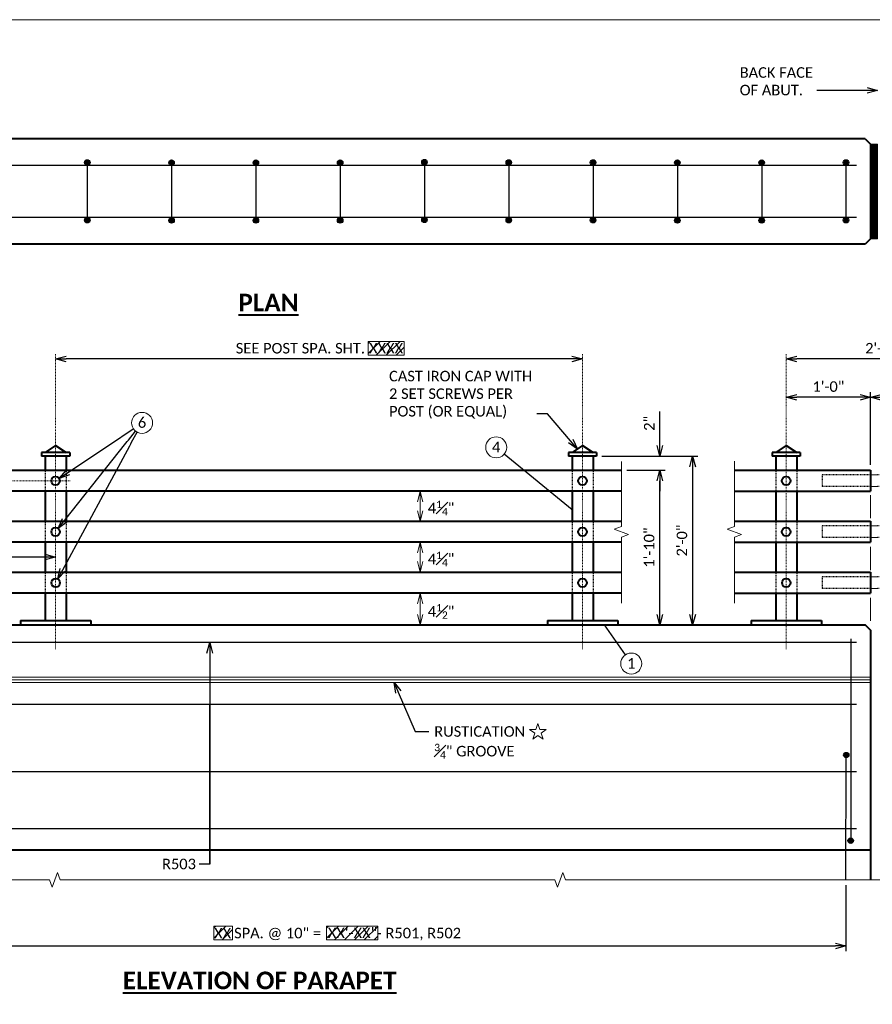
# Model space of a CAD drawing. Extents: x 5346 to 20707, y 13094 to 24070.
# Tile 12 of 14: x 5492 to 5613, y 23930 to 24070. Entities that reach past the tile are written whole.
import ezdxf
from ezdxf import colors
from ezdxf.entities.mleader import LeaderData, LeaderLine
from ezdxf.enums import TextEntityAlignment as Align
from ezdxf.math import Vec2, Vec3

# ---------------------------------------------------------------- set-up
doc = ezdxf.new("R2010")
doc.units = 0
doc.header["$MEASUREMENT"] = 0
doc.linetypes.add('Wisdot2', pattern=[0.125, 0.0625, -0.0625])
doc.linetypes.add('Wisdot4', pattern=[0.28125, 0.125, -0.0625, 0.03125, -0.0625])
for name, color, linetype, lineweight in [('B_ANNO_BREAK', 7, 'Continuous', 18), ('B_ANNO_DIM', 7, 'Continuous', 18), ('B_ANNO_SYMB', 7, 'Continuous', 18), ('B_ANNO_TEXT_TITLE', 7, 'Continuous', 40), ('B_CNTR', 1, 'Wisdot4', 18), ('B_CONC_PPT', 12, 'Continuous', 40), ('B_CONC_SDWLK', 14, 'Continuous', 40), ('B_DETAIL', 7, 'Continuous', 18), ('B_DETAIL_HIDDEN', 7, 'Wisdot2', 25), ('B_DETAIL_OBJ', 7, 'Continuous', 40), ('B_REBAR', 5, 'Continuous', 25)]:
    doc.layers.add(name, color=color, linetype=linetype, lineweight=lineweight)
doc.layers.add('B_ANNO_DESIGN_NOTES', color=1, linetype='Continuous', lineweight=18, true_color=0xff0000)
doc.layers.add('B_ANNO_NOPLOT', color=47, linetype='Continuous', lineweight=18, plot=False)
doc.styles.add('Annotative', font='calibri.ttf', dxfattribs={"height": 0.0625})
doc.styles.get("Standard").update_dxf_attribs({"font": 'calibri.ttf'})
doc.styles.add('Title', font='calibrib.ttf', dxfattribs={"height": 0.125})
doc.dimstyles.new('Annotative', dxfattribs={"dimscale": 0, "dimtxt": 0.0625, "dimasz": 0.0625, "dimexe": 0.03125, "dimexo": 0.03125, "dimgap": 0.03125, "dimtad": 1, "dimdec": 3, "dimzin": 3, "dimdsep": 46, "dimlunit": 4, "dimtxsty": 'Standard', "dimblk": 'OPEN30', "dimcen": 0.03125, "dimaunit": 1, "dimadec": 0, "dimazin": 3, "dimtfac": 0.75, "dimtdec": 3, "dimtofl": 0, "dimtmove": 0, "dimatfit": 3, "dimldrblk": 'OPEN30', "dimfxl": 1, "dimtfill": 1, "dimfrac": 1, "dimtolj": 1, "dimtzin": 0, "dimarcsym": 0})

# ---------------------------------------------------------------- blocks, each defined once
blk = doc.blocks.new('AnonymousCell69')
at = {"layer": 'B_DETAIL'}
for p, q in [((-0.4842873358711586, 8.095489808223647), (0.5157126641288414, 8.095489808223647)), ((-0.4842873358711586, 6.432038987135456), (0.5157126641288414, 6.432038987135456))]:
    blk.add_line(p, q, dxfattribs=at)
at = {"layer": 'B_DETAIL_HIDDEN'}
for p, q in [((-0.4842873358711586, 8.095489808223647), (-7.361054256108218, 8.095489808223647)), ((-7.361054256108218, 8.095489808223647), (-7.361054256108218, 6.432038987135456)), ((7.360989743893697, 8.095489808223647), (0.5157126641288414, 8.095489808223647)), ((7.360989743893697, 8.095489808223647), (7.360989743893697, 6.432038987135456)), ((-0.4842873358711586, 6.432038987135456), (-7.361054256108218, 6.432038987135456)), ((7.360989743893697, 6.432038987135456), (0.5157126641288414, 6.432038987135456))]:
    blk.add_line(p, q, dxfattribs=at)
blk = doc.blocks.new('_Open30')
at = {"color": 0, "linetype": 'ByBlock', "lineweight": -2}
for p, q in [((-1, 0.26794919), (0, 0)), ((0, 0), (-1, -0.26794919)), ((0, 0), (-1, 0))]:
    blk.add_line(p, q, dxfattribs=at)
blk = doc.blocks.new('AnonymousCell91')
at = {"layer": 'B_REBAR'}
h = blk.add_hatch(color=256, dxfattribs=at)
edge = h.paths.add_edge_path()
edge.add_arc((0, -14.15178001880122), 0.38568, 0, 360)
blk.add_line((0, 14.53800000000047), (0, -13.76610001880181), dxfattribs=at)
blk.add_circle((0, -14.15178001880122), 0.38568, dxfattribs=at)
blk = doc.blocks.new('AnonymousCell92')
at = {"layer": 'B_REBAR'}
h = blk.add_hatch(color=256, dxfattribs=at)
edge = h.paths.add_edge_path()
edge.add_arc((-8.677028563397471e-05, 8.68623624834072), 0.38568, 0, 360)
blk.add_line((-0.04044168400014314, -9.072499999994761), (-8.677028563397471e-05, 8.300556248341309), dxfattribs=at)
blk.add_circle((-8.677028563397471e-05, 8.68623624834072), 0.38568, dxfattribs=at)
blk = doc.blocks.new('SYM10')
at = {"layer": 'B_ANNO_SYMB', "flags": 128}
blk.add_lwpolyline([(-2.43991868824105, 0.375), (-2.719162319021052, -0.4844235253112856), (-3.622813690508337, -0.4844235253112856), (-2.891744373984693, -1.015576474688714), (-3.170988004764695, -1.875), (-2.439918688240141, -1.343847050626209), (-1.708849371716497, -1.875), (-1.988093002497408, -1.015576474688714), (-1.257023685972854, -0.4844235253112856), (-2.160675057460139, -0.4844235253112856), (-2.43991868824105, 0.375)], dxfattribs=at)
blk = doc.blocks.new('*D81')
at = {"layer": 'B_ANNO_DIM', "color": 0, "lineweight": -2, "transparency": 16777216}
for p, q in [((263.5037527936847, 128.865605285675), (263.5037527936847, 119.4696286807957)), ((121.0037527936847, 120.2196286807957), (262.0037527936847, 120.2196286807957))]:
    blk.add_line(p, q, dxfattribs=at)
at = {"layer": 'Defpoints', "color": 0, "transparency": 16777216}
for p in [(263.5037527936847, 129.615605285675), (119.5037527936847, 120.2196286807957), (263.5037527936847, 120.2196286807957)]:
    blk.add_point(p, dxfattribs=at)
at = {"layer": 'B_ANNO_DIM', "color": 0, "lineweight": -2, "transparency": 16777216, "xscale": 1.5, "yscale": 1.5, "zscale": 1.5, "rotation": 180}
blk.add_blockref('_Open30', (119.5037527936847, 120.2196286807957), dxfattribs=at)
at = {"layer": 'B_ANNO_DIM', "color": 0, "lineweight": -2, "transparency": 16777216, "xscale": 1.5, "yscale": 1.5, "zscale": 1.5}
blk.add_blockref('_Open30', (263.5037527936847, 120.2196286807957), dxfattribs=at)
at = {"layer": 'B_ANNO_DIM', "color": 0, "transparency": 16777216, "insert": (191.5037527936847, 121.9019363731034), "char_height": 1.5, "attachment_point": 5, "bg_fill": 3, "box_fill_scale": 1.25, "bg_fill_color": 256, "bg_fill_true_color": 13158600, "bg_fill_transparency": 0}
blk.add_mtext('\\A1;    SPA. @ 10" =               - R501, R502', dxfattribs=at)
blk = doc.blocks.new('POST ELEVATION')
at = {"layer": 'B_DETAIL_HIDDEN', "ltscale": 0.5}
for p, q in [((-1.496000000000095, 22.01118122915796), (-1.496000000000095, 19.01319722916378)), ((1.503999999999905, 22.01118122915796), (1.503999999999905, 19.01319722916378)), ((-1.496000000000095, 14.74838399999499), (-1.496000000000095, 11.75039999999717)), ((1.503999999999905, 14.74838399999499), (1.503999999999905, 11.75039999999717)), ((-1.496000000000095, 7.497983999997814), (-1.496000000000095, 4.5)), ((1.503999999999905, 7.497983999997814), (1.503999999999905, 4.5))]:
    blk.add_line(p, q, dxfattribs=at)
at = {"layer": 'B_DETAIL_OBJ'}
for p, q in [((0, 25.51518122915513), (-1.496000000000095, 24.51518122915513)), ((0, 25.51518122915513), (1.503999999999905, 24.51518122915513)), ((2, 24.51518122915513), (-2, 24.51518122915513)), ((-2, 24.51518122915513), (-2, 24.01118122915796)), ((2, 24.01118122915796), (-2, 24.01118122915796)), ((-1.496000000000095, 24.01118122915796), (-1.496000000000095, 22.01118122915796)), ((1.503999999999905, 24.01118122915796), (1.503999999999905, 22.01118122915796)), ((2, 24.51518122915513), (2, 24.01118122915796)), ((-1.496000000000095, 19.01319722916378), (-1.496000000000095, 14.75040000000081)), ((1.503999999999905, 19.01319722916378), (1.503999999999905, 14.75040000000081)), ((-1.496000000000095, 11.75040000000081), (-1.496000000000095, 7.5)), ((1.503999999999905, 11.75040000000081), (1.503999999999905, 7.5)), ((-1.496000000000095, 4.500000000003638), (-1.496000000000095, 0.6351812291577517)), ((1.503999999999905, 4.500000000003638), (1.503999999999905, 0.6351812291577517)), ((-4.992000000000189, 0.6351812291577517), (5.007999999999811, 0.6351812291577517)), ((-4.992000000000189, 0.6351812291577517), (-4.992000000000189, 0.003181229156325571)), ((5.007999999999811, 0.6351812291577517), (5.007999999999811, 0.003181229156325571))]:
    blk.add_line(p, q, dxfattribs=at)
for centre in [(0, 20.50900800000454), (0, 13.25040000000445), (0.003700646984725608, 5.998992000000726)]:
    blk.add_circle(centre, 0.6077460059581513, dxfattribs=at)
blk = doc.blocks.new('*D80')
at = {"layer": 'B_ANNO_DIM', "color": 0, "lineweight": -2, "transparency": 16777216}
blk.add_line((224.5033527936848, 203.7326052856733), (152.5033527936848, 203.7326052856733), dxfattribs=at)
at = {"layer": 'Defpoints', "color": 0, "transparency": 16777216}
for p in [(151.0033527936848, 203.7326052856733), (151.0033527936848, 203.7326052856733), (226.0033527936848, 203.7326052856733)]:
    blk.add_point(p, dxfattribs=at)
at = {"layer": 'B_ANNO_DIM', "color": 0, "lineweight": -2, "transparency": 16777216, "xscale": 1.5, "yscale": 1.5, "zscale": 1.5, "rotation": 180}
blk.add_blockref('_Open30', (151.0033527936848, 203.7326052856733), dxfattribs=at)
at = {"layer": 'B_ANNO_DIM', "color": 0, "lineweight": -2, "transparency": 16777216, "xscale": 1.5, "yscale": 1.5, "zscale": 1.5}
blk.add_blockref('_Open30', (226.0033527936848, 203.7326052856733), dxfattribs=at)
at = {"layer": 'B_ANNO_DIM', "color": 0, "transparency": 16777216, "insert": (185.8424750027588, 205.2510668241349), "char_height": 1.5, "attachment_point": 5, "bg_fill": 3, "box_fill_scale": 1.25, "bg_fill_color": 256, "bg_fill_true_color": 13158600, "bg_fill_transparency": 0}
blk.add_mtext('\\A1;SEE POST SPA. SHT.  ', dxfattribs=at)
blk = doc.blocks.new('*D61')
at = {"layer": 'B_ANNO_DIM', "color": 0, "lineweight": -2, "transparency": 16777216}
blk.add_line((5626.745999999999, 24021.515), (5602.745999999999, 24021.515), dxfattribs=at)
at = {"layer": 'Defpoints', "color": 0, "transparency": 16777216}
for p in [(5601.245999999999, 24021.515), (5601.245999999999, 24021.515), (5628.245999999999, 24021.515)]:
    blk.add_point(p, dxfattribs=at)
at = {"layer": 'B_ANNO_DIM', "color": 0, "lineweight": -2, "transparency": 16777216, "xscale": 1.5, "yscale": 1.5, "zscale": 1.5, "rotation": 180}
blk.add_blockref('_Open30', (5601.245999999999, 24021.515), dxfattribs=at)
at = {"layer": 'B_ANNO_DIM', "color": 0, "lineweight": -2, "transparency": 16777216, "xscale": 1.5, "yscale": 1.5, "zscale": 1.5}
blk.add_blockref('_Open30', (5628.245999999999, 24021.515), dxfattribs=at)
at = {"layer": 'B_ANNO_DIM', "color": 0, "transparency": 16777216, "insert": (5614.745999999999, 24023.03346153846), "char_height": 1.5, "attachment_point": 5, "bg_fill": 3, "box_fill_scale": 1.25, "bg_fill_color": 256, "bg_fill_true_color": 13158600, "bg_fill_transparency": 0}
blk.add_mtext('\\A1;2\'-3"', dxfattribs=at)
blk = doc.blocks.new('*D62')
at = {"layer": 'B_ANNO_DIM', "color": 0, "lineweight": -2, "transparency": 16777216}
for p, q in [((5613.246, 24006.438), (5613.246, 24016.81164197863)), ((5611.746, 24016.06164197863), (5602.745999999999, 24016.06164197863))]:
    blk.add_line(p, q, dxfattribs=at)
at = {"layer": 'Defpoints', "color": 0, "transparency": 16777216}
for p in [(5601.245999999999, 24016.06164197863), (5601.245999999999, 24016.06164197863), (5613.246, 24005.688)]:
    blk.add_point(p, dxfattribs=at)
at = {"layer": 'B_ANNO_DIM', "color": 0, "lineweight": -2, "transparency": 16777216, "xscale": 1.5, "yscale": 1.5, "zscale": 1.5, "rotation": 180}
blk.add_blockref('_Open30', (5601.245999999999, 24016.06164197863), dxfattribs=at)
at = {"layer": 'B_ANNO_DIM', "color": 0, "lineweight": -2, "transparency": 16777216, "xscale": 1.5, "yscale": 1.5, "zscale": 1.5}
blk.add_blockref('_Open30', (5613.246, 24016.06164197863), dxfattribs=at)
at = {"layer": 'B_ANNO_DIM', "color": 0, "transparency": 16777216, "insert": (5607.245999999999, 24017.5801035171), "char_height": 1.5, "attachment_point": 5, "bg_fill": 3, "box_fill_scale": 1.25, "bg_fill_color": 256, "bg_fill_true_color": 13158600, "bg_fill_transparency": 0}
blk.add_mtext('\\A1;1\'-0"', dxfattribs=at)
blk = doc.blocks.new('*D63')
at = {"layer": 'B_ANNO_DIM', "color": 0, "lineweight": -2, "transparency": 16777216}
blk.add_line((5626.745999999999, 24016.06164197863), (5614.746, 24016.06164197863), dxfattribs=at)
at = {"layer": 'Defpoints', "color": 0, "transparency": 16777216}
for p in [(5613.246, 24016.06164197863), (5613.246, 24016.06164197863), (5628.245999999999, 24016.06164197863)]:
    blk.add_point(p, dxfattribs=at)
at = {"layer": 'B_ANNO_DIM', "color": 0, "lineweight": -2, "transparency": 16777216, "xscale": 1.5, "yscale": 1.5, "zscale": 1.5, "rotation": 180}
blk.add_blockref('_Open30', (5613.246, 24016.06164197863), dxfattribs=at)
at = {"layer": 'B_ANNO_DIM', "color": 0, "lineweight": -2, "transparency": 16777216, "xscale": 1.5, "yscale": 1.5, "zscale": 1.5}
blk.add_blockref('_Open30', (5628.245999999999, 24016.06164197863), dxfattribs=at)
at = {"layer": 'B_ANNO_DIM', "color": 0, "transparency": 16777216, "insert": (5620.745999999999, 24017.5801035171), "char_height": 1.5, "attachment_point": 5, "bg_fill": 3, "box_fill_scale": 1.25, "bg_fill_color": 256, "bg_fill_true_color": 13158600, "bg_fill_transparency": 0}
blk.add_mtext('\\A1;1\'-3"', dxfattribs=at)
blk = doc.blocks.new('*D64')
at = {"layer": 'B_ANNO_DIM', "color": 0, "lineweight": -2, "transparency": 16777216}
for p, q in [((5578.531600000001, 24005.68200000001), (5583.998718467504, 24005.68200000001)), ((5583.248718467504, 23985.17718122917), (5583.248718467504, 24004.18200000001))]:
    blk.add_line(p, q, dxfattribs=at)
at = {"layer": 'Defpoints', "color": 0, "transparency": 16777216}
for p in [(5577.781600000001, 24005.68200000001), (5583.248718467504, 24005.68200000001), (5583.248718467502, 23983.67718122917)]:
    blk.add_point(p, dxfattribs=at)
at = {"layer": 'B_ANNO_DIM', "color": 0, "lineweight": -2, "transparency": 16777216, "xscale": 1.5, "yscale": 1.5, "zscale": 1.5}
for p, rotation in [((5583.248718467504, 24005.68200000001), 90), ((5583.248718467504, 23983.67718122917), 270)]:
    blk.add_blockref('_Open30', p, dxfattribs=dict(at, rotation=rotation))
at = {"layer": 'B_ANNO_DIM', "color": 0, "transparency": 16777216, "insert": (5581.730256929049, 23994.67959061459), "char_height": 1.5, "attachment_point": 5, "rotation": 90, "bg_fill": 3, "box_fill_scale": 1.25, "bg_fill_color": 256, "bg_fill_true_color": 13158600, "bg_fill_transparency": 0}
blk.add_mtext('\\A1;1\'-10"', dxfattribs=at)
blk = doc.blocks.new('*D65')
at = {"layer": 'B_ANNO_DIM', "color": 0, "lineweight": -2, "transparency": 16777216}
for p, q in [((5574.995600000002, 24007.68518122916), (5588.666369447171, 24007.68518122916)), ((5587.916369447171, 24006.18518122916), (5587.916369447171, 23985.17400000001))]:
    blk.add_line(p, q, dxfattribs=at)
at = {"layer": 'Defpoints', "color": 0, "transparency": 16777216}
for p in [(5574.245600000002, 24007.68518122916), (5587.916369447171, 23983.67400000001), (5587.916369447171, 23983.67400000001)]:
    blk.add_point(p, dxfattribs=at)
at = {"layer": 'B_ANNO_DIM', "color": 0, "lineweight": -2, "transparency": 16777216, "xscale": 1.5, "yscale": 1.5, "zscale": 1.5}
for p, rotation in [((5587.916369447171, 24007.68518122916), 90), ((5587.916369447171, 23983.67400000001), 270)]:
    blk.add_blockref('_Open30', p, dxfattribs=dict(at, rotation=rotation))
at = {"layer": 'B_ANNO_DIM', "color": 0, "transparency": 16777216, "insert": (5586.397907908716, 23995.67959061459), "char_height": 1.5, "attachment_point": 5, "rotation": 90, "bg_fill": 3, "box_fill_scale": 1.25, "bg_fill_color": 256, "bg_fill_true_color": 13158600, "bg_fill_transparency": 0}
blk.add_mtext('\\A1;2\'-0"', dxfattribs=at)
blk = doc.blocks.new('*D66')
at = {"layer": 'B_ANNO_DIM', "color": 0, "lineweight": -2, "transparency": 16777216}
for p, q in [((5583.248718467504, 24009.18518122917), (5583.248718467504, 24014.01979661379)), ((5583.248718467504, 24004.18200000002), (5583.248718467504, 24002.68200000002))]:
    blk.add_line(p, q, dxfattribs=at)
at = {"layer": 'Defpoints', "color": 0, "transparency": 16777216}
for p in [(5583.248718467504, 24007.68518122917), (5583.248718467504, 24007.68518122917), (5583.248718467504, 24005.68200000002)]:
    blk.add_point(p, dxfattribs=at)
at = {"layer": 'B_ANNO_DIM', "color": 0, "lineweight": -2, "transparency": 16777216, "xscale": 1.5, "yscale": 1.5, "zscale": 1.5}
for p, rotation in [((5583.248718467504, 24007.68518122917), 270), ((5583.248718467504, 24005.68200000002), 90)]:
    blk.add_blockref('_Open30', p, dxfattribs=dict(at, rotation=rotation))
at = {"layer": 'B_ANNO_DIM', "color": 0, "transparency": 16777216, "insert": (5581.74121846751, 24012.35248892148), "char_height": 1.5, "attachment_point": 5, "rotation": 90, "bg_fill": 3, "box_fill_scale": 1.25, "bg_fill_color": 256, "bg_fill_true_color": 13158600, "bg_fill_transparency": 0}
blk.add_mtext('\\A1;2"', dxfattribs=at)
blk = doc.blocks.new('*D68')
at = {"layer": 'B_ANNO_DIM', "color": 0, "lineweight": -2, "transparency": 16777216}
blk.add_line((5549.133142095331, 23985.17400000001), (5549.133142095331, 23986.67400000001), dxfattribs=at)
at = {"layer": 'Defpoints', "color": 0, "transparency": 16777216}
for p in [(5549.133142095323, 23988.17400000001), (5549.133142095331, 23988.17400000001), (5549.133142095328, 23983.67400000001)]:
    blk.add_point(p, dxfattribs=at)
at = {"layer": 'B_ANNO_DIM', "color": 0, "lineweight": -2, "transparency": 16777216, "xscale": 1.5, "yscale": 1.5, "zscale": 1.5}
for p, rotation in [((5549.133142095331, 23988.17400000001), 90), ((5549.133142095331, 23983.67400000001), 270)]:
    blk.add_blockref('_Open30', p, dxfattribs=dict(at, rotation=rotation))
blk = doc.blocks.new('AnonymousCell57')
at = {"layer": 'B_REBAR'}
h = blk.add_hatch(color=256, dxfattribs=at)
edge = h.paths.add_edge_path()
edge.add_arc((0, 4.109375), 0.390625, 0, 360)
h = blk.add_hatch(color=256, dxfattribs=at)
edge = h.paths.add_edge_path()
edge.add_arc((0, -4.109374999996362), 0.390625, 0, 360)
blk.add_line((0, 4.5), (0, -4.5), dxfattribs=at)
for centre in [(0, 4.109375), (0, -4.109374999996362)]:
    blk.add_circle(centre, 0.390625, dxfattribs=at)
blk = doc.blocks.new('*U99')
at = {"layer": 'B_DETAIL'}
h = blk.add_hatch(dxfattribs=at)
h.set_pattern_fill('ANSI31', color=256)
h.set_pattern_definition([(45, (267.5037527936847, 227.5485677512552), (-0.08838834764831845, 0.08838834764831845), [])])
h.paths.add_polyline_path([(268.0037527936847, 220.7985677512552), (267.0037527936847, 220.7985677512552), (267.0037527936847, 234.2985677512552), (268.0037527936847, 234.2985677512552)])
at = {"layer": 'B_ANNO_NOPLOT', "flags": 128}
blk.add_lwpolyline([(0, 0), (-1.005828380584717e-07, 252.0000000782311), (323.9276625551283, 252.0000001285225), (323.9276625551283, 238.8551612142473), (377.9999998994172, 238.8551612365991), (377.9999999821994, 40.49960530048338), (316.5707527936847, 40.49960528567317), (316.570752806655, 1.229345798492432e-07)], close=True, dxfattribs=at)
at = {"layer": 'B_DETAIL'}
blk.add_lwpolyline([(268.0037527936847, 220.7985677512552), (267.0037527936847, 220.7985677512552), (267.0037527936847, 234.2985677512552), (268.0037527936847, 234.2985677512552)], close=True, dxfattribs=at)
for p in [(267.4880401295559, 179.1391052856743), (267.4880401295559, 171.879489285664), (267.4880401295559, 164.6290892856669)]:
    blk.add_blockref('AnonymousCell69', p)
at = {"layer": 'B_ANNO_DIM', "style": 'Annotative'}
for tag, p in [('BAR1', (278.7587079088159, 150.1972677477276)), ('BAR2', (278.7401108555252, 131.0926663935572)), ('SPA1', (290.7475157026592, 121.3030348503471)), ('BAR4', (308.3569797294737, 121.3215534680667)), ('BAR5', (314.3293459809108, 121.3310301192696))]:
    blk.add_attdef(tag, p, '', height=1.5, dxfattribs=at)
blk.add_attdef('BAR3', text='', height=1.5, dxfattribs=at).set_placement((302.7437637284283, 131.0392613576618), align=Align.RIGHT)
at = {"layer": 'B_ANNO_DIM'}
ml = blk.add_multileader_mtext('Standard', dxfattribs=at)
ml.set_content('BACK FACE\\POF ABUT.', color=256)
ml.set_leader_properties()
ml.set_arrow_properties(name='OPEN30')
ml.build(insert=Vec2(0, 0))
ml.multileader.update_dxf_attribs({"text_right_attachment_type": 3, "dogleg_length": 0.0625, "arrow_head_size": 1.5, "scale": 24})
ctx = ml.context
ctx.base_point, ctx.scale, ctx.char_height, ctx.arrow_head_size, ctx.landing_gap_size, ctx.plane_origin = Vec3(247.6245535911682, 244.476108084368), 24, 1.5, 1.5, 0.75, Vec3(268.0037527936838, 241.9495696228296)
ctx.right_attachment = 3
notes = []
notes.append((ctx, [(0, (1, 1, 0), (260.8430151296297, 241.9495696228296), (-1, 0), 1.5, [(0, [(268.0037527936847, 241.9495696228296), (260.8430151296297, 241.9495696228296), (260.8430151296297, 241.9495696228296)], 0, [])])]))
ctx.mtext.insert, ctx.mtext.flow_direction = Vec3(248.3745535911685, 245.2370696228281), 5
for ctx, leaders in notes:
    for number, flags, end, landing, length, lines in leaders:
        leader = LeaderData()
        leader.index, (leader.has_last_leader_line, leader.has_dogleg_vector, leader.attachment_direction) = number, flags
        leader.last_leader_point, leader.dogleg_vector, leader.dogleg_length = Vec3(end), Vec3(landing), length
        for number, points, colour, breaks in lines:
            line = LeaderLine()
            line.index, line.vertices, line.color, line.breaks = number, Vec3.list(points), colors.encode_raw_color(colour), breaks
            leader.lines.append(line)
        ctx.leaders.append(leader)
blk = doc.blocks.new('DIMS')
at = {"layer": 'B_ANNO_DIM'}
for p, q in [((1.818989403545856e-12, 16.25040000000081), (1.818989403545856e-12, 17.75040000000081)), ((1.818989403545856e-12, 9), (1.818989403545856e-12, 10.5))]:
    blk.add_line(p, q, dxfattribs=at)
at = {"layer": 'B_ANNO_DIM', "xscale": 1.5, "yscale": 1.5, "zscale": 1.5}
for p, rotation in [((1.818989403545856e-12, 19.00080000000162), 90), ((1.818989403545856e-12, 14.75040000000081), 270), ((1.818989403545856e-12, 11.75040000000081), 90), ((1.818989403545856e-12, 7.5), 270)]:
    blk.add_blockref('_Open30', p, dxfattribs=dict(at, rotation=rotation))
at = {"layer": 'B_ANNO_DIM', "char_height": 1.50000075, "width": 48.19836826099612, "attachment_point": 1, "line_spacing_factor": 0.99999950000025, "style": 'Annotative'}
for s, insert in [('\\A1;4{\\H0.7x;\\S1#4;}"', (1.084673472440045, 17.68267072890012)), ('\\A1;4{\\H0.7x;\\S1#4;}"', (1.084673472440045, 10.43227072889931)), ('\\A1;4{\\H0.7x;\\S1#2;}"', (1.084673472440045, 2.971450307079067))]:
    blk.add_mtext(s, dxfattribs=dict(at, insert=insert))
at = {"layer": 'B_ANNO_DIM'}
dim = blk.add_linear_dim(base=(1.818989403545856e-12, 4.500000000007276), p1=(-2.728484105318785e-12, 0), p2=(-8.185452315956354e-12, 4.5), angle=90, text=' ', dimstyle='Annotative', override={"dimtfill": 0}, dxfattribs=at)
dim.commit()
dim.dimension.update_dxf_attribs({"geometry": '*D68', "text_midpoint": (8.185452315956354e-12, 2.250000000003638), "dimtype": 128, "insert": (-5549.133142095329, -23983.674)})
blk = doc.blocks.new('INS_RAILCOMB3T_BASE')
at = {"layer": 'B_ANNO_BREAK', "flags": 128}
for points in [[(231.539352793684, 168.9893267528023), (231.539352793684, 178.3801712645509), (232.5703011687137, 178.7554057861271), (230.5084044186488, 179.5058748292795), (231.539352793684, 179.8811093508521), (231.539352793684, 189.1656777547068)], [(247.6231320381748, 168.9953267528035), (247.6231320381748, 178.3861712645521), (248.6540804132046, 178.7614057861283), (246.5921836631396, 179.5118748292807), (247.6231320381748, 179.8871093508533), (247.6231320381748, 189.1716777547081)], [(61.8000222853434, 129.615605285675), (83.22881470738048, 129.615605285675), (83.60404922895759, 128.584656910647), (84.35451827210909, 130.6465536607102), (84.72975279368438, 129.615605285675), (150.1316119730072, 129.615605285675), (150.5068464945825, 128.584656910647), (151.2573155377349, 130.6465536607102), (151.6325500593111, 129.615605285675), (222.079476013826, 129.615605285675), (222.4547105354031, 128.584656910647), (223.2051795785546, 130.6465536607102), (223.5804141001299, 129.615605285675), (293.0516190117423, 129.615605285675), (293.4268535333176, 128.584656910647), (294.1773225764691, 130.6465536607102), (294.5525570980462, 129.615605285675), (317.5056824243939, 129.615605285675)]]:
    blk.add_lwpolyline(points, dxfattribs=at)
at = {"layer": 'B_ANNO_DIM'}
for p, q in [((267.0037527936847, 181.0655115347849), (267.0037527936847, 184.365997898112)), ((267.0037527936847, 173.6968687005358), (267.0037527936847, 176.9973550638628)), ((267.0037527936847, 166.4511666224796), (267.0037527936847, 169.7516529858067))]:
    blk.add_line(p, q, dxfattribs=at)
for centre in [(163.3055302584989, 194.6376773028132), (213.7133879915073, 191.1556569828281), (232.9414444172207, 160.3930110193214)]:
    blk.add_circle(centre, 1.497392, dxfattribs=at)
at = {"layer": 'B_ANNO_NOPLOT', "flags": 128}
blk.add_lwpolyline([(0, 0), (-1.005828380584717e-07, 252.0000000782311), (323.9276625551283, 252.0000001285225), (323.9276625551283, 238.8551612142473), (377.9999998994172, 238.8551612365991), (377.9999999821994, 40.49960530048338), (316.5707527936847, 40.49960528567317), (316.570752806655, 1.229345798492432e-07)], close=True, dxfattribs=at)
at = {"layer": 'B_CNTR'}
for p, q in [((151.0033527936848, 204.4350044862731), (151.0033527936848, 162.446786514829)), ((226.0033527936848, 204.4350044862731), (226.0033527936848, 162.446786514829)), ((255.0037527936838, 204.4350044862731), (255.0037527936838, 162.446786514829)), ((153.0904596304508, 186.4006132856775), (141.7840789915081, 186.4006132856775))]:
    blk.add_line(p, q, dxfattribs=at)
at = {"layer": 'B_CONC_PPT'}
for p, q in [((266.2537527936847, 235.0485677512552), (63.00375279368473, 235.0485677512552)), ((266.2537527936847, 235.0485677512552), (267.0037527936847, 234.2985677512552)), ((267.0037527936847, 234.2985677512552), (267.0037527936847, 220.7985677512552)), ((266.2537527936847, 220.0485677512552), (63.00375279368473, 220.0485677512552)), ((267.0037527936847, 220.7985677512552), (266.2537527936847, 220.0485677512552)), ((267.0037527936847, 165.141605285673), (267.0037527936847, 129.615605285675))]:
    blk.add_line(p, q, dxfattribs=at)
at = {"layer": 'B_CONC_PPT', "flags": 128}
blk.add_lwpolyline([(63.00375279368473, 165.891605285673), (266.2537527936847, 165.891605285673), (267.0037527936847, 165.141605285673)], dxfattribs=at)
at = {"layer": 'B_CONC_SDWLK'}
blk.add_line((63.00375279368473, 133.8876052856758), (267.0037527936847, 133.8876052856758), dxfattribs=at)
at = {"layer": 'B_DETAIL'}
for p, q in [((267.0037527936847, 158.4656781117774), (113.0037527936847, 158.4656781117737)), ((267.0037527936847, 158.0906781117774), (113.0037527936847, 158.0906781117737)), ((267.0037527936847, 157.7156781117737), (113.0037527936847, 157.7156781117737))]:
    blk.add_line(p, q, dxfattribs=at)
at = {"layer": 'B_DETAIL_OBJ'}
for p, q in [((247.6231320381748, 187.9056052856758), (267.0037527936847, 187.9056052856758)), ((267.0037527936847, 187.9056052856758), (267.0037527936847, 184.9076212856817)), ((247.6231320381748, 184.9076212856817), (267.0037527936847, 184.9076212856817)), ((247.6231320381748, 180.6420052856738), (267.0037527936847, 180.6420052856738)), ((267.0037527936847, 180.6420052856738), (267.0037527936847, 177.6480052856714)), ((247.6231320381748, 177.6480052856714), (267.0037527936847, 177.6480052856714)), ((247.6231320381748, 173.3976052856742), (267.0037527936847, 173.3976052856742)), ((267.0037527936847, 173.3976052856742), (267.0037527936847, 170.3976052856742)), ((247.6231320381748, 170.3976052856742), (267.0037527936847, 170.3976052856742))]:
    blk.add_line(p, q, dxfattribs=at)
at = {"layer": 'B_DETAIL_OBJ', "flags": 128}
for points in [[(231.539352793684, 184.9016212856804), (61.59805868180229, 184.9016212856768), (61.59805868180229, 187.8996052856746), (231.539352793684, 187.8996052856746)], [(231.539352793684, 177.6420052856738), (61.59805868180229, 177.6420052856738), (61.59805868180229, 180.6420052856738), (231.539352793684, 180.6420052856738)], [(231.539352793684, 170.391605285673), (61.59805868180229, 170.391605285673), (61.59805868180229, 173.391605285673), (231.539352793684, 173.391605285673)]]:
    blk.add_lwpolyline(points, dxfattribs=at)
at = {"layer": 'B_REBAR'}
for p, q in [((265.0037527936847, 231.2470647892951), (81.00582289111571, 231.2470647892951)), ((265.0037527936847, 223.8471039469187), (64.75693497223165, 223.8471039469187)), ((265.0037527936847, 163.3784666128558), (65.00375279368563, 163.3784666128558)), ((265.0037527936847, 154.5515482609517), (65.00375279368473, 154.5515482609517)), ((265.0037527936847, 145.0005472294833), (65.00375279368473, 145.0005472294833)), ((265.0037527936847, 136.8685767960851), (65.00375279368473, 136.8685767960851))]:
    blk.add_line(p, q, dxfattribs=at)
for name, p in [('AnonymousCell57', (155.5037527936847, 227.57561407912)), ('AnonymousCell57', (167.5037527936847, 227.5485677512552)), ('AnonymousCell57', (179.5037527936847, 227.5485677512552)), ('AnonymousCell57', (191.5037527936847, 227.5485677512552)), ('AnonymousCell57', (203.5037527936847, 227.6229133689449)), ('AnonymousCell57', (215.5037527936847, 227.57561407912)), ('AnonymousCell57', (227.5037527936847, 227.57561407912)), ('AnonymousCell57', (239.5037527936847, 227.5485677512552)), ('AnonymousCell57', (251.5037527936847, 227.5485677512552)), ('AnonymousCell57', (263.5037527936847, 227.57561407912)), ('AnonymousCell91', (264.1771865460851, 149.3536052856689)), ('SYM10', (222.0891768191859, 151.5085702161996)), ('AnonymousCell92', (263.5441944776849, 138.6881052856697))]:
    blk.add_blockref(name, p)
at = {"layer": 'B_ANNO_DIM'}
for name, p in [('POST ELEVATION', (151.0033527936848, 165.891605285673)), ('POST ELEVATION', (226.0033527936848, 165.891605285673)), ('POST ELEVATION', (255.0037527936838, 165.891605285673)), ('DIMS', (202.8908948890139, 165.891605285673))]:
    blk.add_blockref(name, p, dxfattribs=at)
at = {"layer": 'B_ANNO_DIM', "char_height": 1.5, "width": 3.189236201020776, "attachment_point": 5, "style": 'Annotative'}
for s, insert in [('6', (163.3017390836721, 194.6810143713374)), ('4', (213.7095968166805, 191.1989940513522)), ('1', (232.9376532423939, 160.4363480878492))]:
    blk.add_mtext(s, dxfattribs=dict(at, insert=insert))
at = {"layer": 'B_ANNO_DIM', "style": 'Annotative'}
for tag, p in [('BAR15', (345.6115918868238, 131.0624470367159)), ('BAR12', (20.48248101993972, 59.95043916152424)), ('BAR13', (20.50314153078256, 55.44165593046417)), ('BAR14', (20.50775280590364, 28.90893566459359))]:
    blk.add_attdef(tag, p, '', height=1.5, dxfattribs=at)
at = {"layer": 'B_ANNO_DIM'}
blk.add_leader([(224.5073527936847, 182.2635104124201), (214.86911255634, 190.2035626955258)], dimstyle='Annotative', override={"dimscale": 0, "dimgap": 0.03125, "dimtad": 0}, dxfattribs=at)
ml = blk.add_multileader_mtext('Standard', dxfattribs=at)
ml.set_content('', color=256)
ml.set_leader_properties()
ml.set_arrow_properties(name='OPEN30')
ml.build(insert=Vec2(0, 0))
ml.multileader.update_dxf_attribs({"text_right_attachment_type": 3, "dogleg_length": 0.0625, "arrow_head_size": 1.5, "scale": 24})
ctx = ml.context
ctx.base_point, ctx.scale, ctx.char_height, ctx.arrow_head_size, ctx.landing_gap_size, ctx.plane_origin, ctx.plane_x_axis, ctx.plane_y_axis = Vec3(163.3067706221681, 194.6399714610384), 24, 1.5, 1.5, 0.75, Vec3(159.0161221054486, 186.7040517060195), Vec3(-0.4755995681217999, -0.8796618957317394), Vec3(0.8796618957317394, -0.4755995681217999)
ctx.right_attachment = 3
notes = []
notes.append((ctx, [(0, (1, 1, 0), (161.822622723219, 191.8949135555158), (0.4755995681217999, 0.8796618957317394), 1.620582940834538, [(0, [(151.2960971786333, 172.4252082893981), (161.5463057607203, 191.3838418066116), (161.6844742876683, 191.6393962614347)], 0, [])])]))
ctx.mtext.insert, ctx.mtext.text_direction, ctx.mtext.rotation, ctx.mtext.flow_direction = Vec3(163.6098173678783, 193.6235253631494), Vec3(-0.4755995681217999, -0.8796618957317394), 4.216743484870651, 5
ml = blk.add_multileader_mtext('Standard', dxfattribs=at)
ml.set_content('', color=256)
ml.set_leader_properties()
ml.set_arrow_properties(name='OPEN30')
ml.build(insert=Vec2(0, 0))
ml.multileader.update_dxf_attribs({"text_right_attachment_type": 3, "dogleg_length": 0.0625, "arrow_head_size": 1.5, "scale": 24})
ctx = ml.context
ctx.base_point, ctx.scale, ctx.char_height, ctx.arrow_head_size, ctx.landing_gap_size, ctx.plane_origin, ctx.plane_x_axis, ctx.plane_y_axis = Vec3(163.3071518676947, 194.6397198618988), 24, 1.5, 1.5, 0.75, Vec3(157.6977042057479, 187.5741283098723), Vec3(-0.6217826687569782, -0.7831898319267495), Vec3(0.7831898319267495, -0.6217826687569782)
ctx.right_attachment = 3
notes.append((ctx, [(0, (1, 1, 0), (161.3668274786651, 192.1957110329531), (0.621782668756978, 0.7831898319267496), 1.620582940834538, [(0, [(151.3812387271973, 179.6179857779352), (161.0055800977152, 191.7406882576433), (161.1862169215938, 191.9682161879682)], 0, [])])]))
ctx.mtext.insert, ctx.mtext.text_direction, ctx.mtext.rotation, ctx.mtext.flow_direction = Vec3(163.4282072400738, 193.5859904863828), Vec3(-0.6217826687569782, -0.7831898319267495), 4.041372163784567, 5
ml = blk.add_multileader_mtext('Standard', dxfattribs=at)
ml.set_content('', color=256)
ml.set_leader_properties()
ml.set_arrow_properties(name='OPEN30')
ml.build(insert=Vec2(0, 0))
ml.multileader.update_dxf_attribs({"text_right_attachment_type": 3, "dogleg_length": 0.0625, "arrow_head_size": 1.5, "scale": 24})
ctx = ml.context
ctx.base_point, ctx.scale, ctx.char_height, ctx.arrow_head_size, ctx.landing_gap_size, ctx.plane_origin, ctx.plane_x_axis, ctx.plane_y_axis = Vec3(163.3076973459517, 194.6391283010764), 24, 1.5, 1.5, 0.75, Vec3(155.8113389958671, 189.619855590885), Vec3(-0.8309384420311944, -0.5563643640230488), Vec3(0.5563643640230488, -0.8309384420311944)
ctx.right_attachment = 3
notes.append((ctx, [(0, (1, 1, 0), (160.7146850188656, 192.9029471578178), (0.8309384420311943, 0.5563643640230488), 1.620582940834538, [(0, [(151.5083523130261, 186.738741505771), (160.2319209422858, 192.579706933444), (160.4733205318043, 192.7413387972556)], 0, [])])]))
ctx.mtext.insert, ctx.mtext.text_direction, ctx.mtext.rotation, ctx.mtext.flow_direction = Vec3(163.1017667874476, 193.5986511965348), Vec3(-0.8309384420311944, -0.5563643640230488), 3.731596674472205, 5
ml = blk.add_multileader_mtext('Standard', dxfattribs=at)
ml.set_content('C/L POST', color=256)
ml.set_leader_properties()
ml.set_arrow_properties(name='OPEN30')
ml.build(insert=Vec2(0, 0))
ml.multileader.update_dxf_attribs({"text_right_attachment_type": 3, "dogleg_length": 0.0625, "arrow_head_size": 1.5, "scale": 24})
ctx = ml.context
ctx.base_point, ctx.scale, ctx.char_height, ctx.arrow_head_size, ctx.landing_gap_size, ctx.plane_origin = Vec3(133.2952972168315, 175.7449625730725), 24, 1.5, 1.5, 0.75, Vec3(151.0033527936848, 175.5488087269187)
ctx.right_attachment = 3
notes.append((ctx, [(0, (1, 1, 0), (144.8891433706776, 175.5488087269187), (-1, 0), 1.5, [(0, [(151.0033527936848, 175.5488087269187), (144.8891433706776, 175.5488087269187), (144.8891433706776, 175.5488087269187)], 0, [])])]))
ctx.mtext.insert, ctx.mtext.flow_direction = Vec3(134.0452972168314, 176.6570779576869), 5
ml = blk.add_multileader_mtext('Standard', dxfattribs=at)
ml.set_content('\\A1;{\\H1x;RUSTICATION\\P\\H0.7x;\\S3#4;}" GROOVE', color=256)
ml.set_leader_properties()
ml.set_arrow_properties(name='OPEN30')
ml.build(insert=Vec2(0, 0))
ml.multileader.update_dxf_attribs({"text_right_attachment_type": 3, "dogleg_length": 0.0625, "arrow_head_size": 1.5, "scale": 24})
ctx = ml.context
ctx.base_point, ctx.scale, ctx.char_height, ctx.arrow_head_size, ctx.landing_gap_size, ctx.plane_origin = Vec3(204.1408155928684, 150.7203711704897), 24, 1.5, 1.5, 0.75, Vec3(200.8197952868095, 155.2043365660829)
ctx.right_attachment = 3
notes.append((ctx, [(0, (1, 1, 0), (202.6408155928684, 150.7203711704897), (1, 0), 1.5, [(0, [(199.1852675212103, 157.7156781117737), (202.1989609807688, 150.7203711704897), (202.3998018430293, 150.7203711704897)], 0, [])])]))
ctx.mtext.insert, ctx.mtext.flow_direction = Vec3(204.8908155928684, 151.4813327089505), 5
for ctx, leaders in notes:
    for number, flags, end, landing, length, lines in leaders:
        leader = LeaderData()
        leader.index, (leader.has_last_leader_line, leader.has_dogleg_vector, leader.attachment_direction) = number, flags
        leader.last_leader_point, leader.dogleg_vector, leader.dogleg_length = Vec3(end), Vec3(landing), length
        for number, points, colour, breaks in lines:
            line = LeaderLine()
            line.index, line.vertices, line.color, line.breaks = number, Vec3.list(points), colors.encode_raw_color(colour), breaks
            leader.lines.append(line)
        ctx.leaders.append(leader)
at = {"layer": 'B_ANNO_TEXT_TITLE', "linetype": 'Continuous', "lineweight": 40, "char_height": 2.499999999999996, "attachment_point": 1, "line_spacing_factor": 0.8, "style": 'Title', "bg_fill": 3, "box_fill_scale": 1.5, "bg_fill_color": 255, "bg_fill_transparency": 0}
for s, insert in [('{\\LPLAN}', (177.0184499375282, 213.0062955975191)), ('{\\LELEVATION OF PARAPET}', (160.5742867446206, 116.5638783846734))]:
    blk.add_mtext(s, dxfattribs=dict(at, insert=insert))
at = {"layer": 'B_ANNO_DIM'}
dim = blk.add_linear_dim(base=(255.0037527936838, 203.7326052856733), p1=(282.0037527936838, 203.7326052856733), p2=(255.0037527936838, 203.7326052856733), dimstyle='Annotative', dxfattribs=at)
dim.commit()
dim.dimension.update_dxf_attribs({"geometry": '*D61', "text_midpoint": (268.5037527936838, 205.2510668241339), "insert": (-5346.242247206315, -23817.78239471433)})
dim = blk.add_linear_dim(base=(255.0037527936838, 198.2792472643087), p1=(267.0037527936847, 187.9056052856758), p2=(255.0037527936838, 198.2792472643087), dimstyle='Annotative', dxfattribs=at)
dim.commit()
dim.dimension.update_dxf_attribs({"geometry": '*D62', "text_midpoint": (261.0037527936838, 198.2792472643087), "dimtype": 128, "insert": (-5346.242247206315, -23817.78239471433)})
dim = blk.add_linear_dim(base=(237.0064712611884, 187.8996052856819), p1=(237.0064712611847, 165.8947865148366), p2=(231.539352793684, 187.8996052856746), angle=90, dimstyle='Annotative', dxfattribs=at)
dim.commit()
dim.dimension.update_dxf_attribs({"geometry": '*D64', "text_midpoint": (235.4880097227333, 176.8971959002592), "insert": (-5346.242247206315, -23817.78239471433)})
dim = blk.add_linear_dim(base=(151.0033527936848, 203.7326052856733), p1=(226.0033527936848, 203.7326052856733), p2=(151.0033527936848, 203.7326052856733), text='SEE POST SPA. SHT.  ', dimstyle='Annotative', dxfattribs=at)
dim.commit()
dim.dimension.update_dxf_attribs({"geometry": '*D80', "text_midpoint": (185.8424750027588, 203.7326052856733), "dimtype": 128})
dim = blk.add_linear_dim(base=(267.0037527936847, 198.2792472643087), p1=(282.0037527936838, 198.2792472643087), p2=(267.0037527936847, 198.2792472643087), dimstyle='Annotative', dxfattribs=at)
dim.commit()
dim.dimension.update_dxf_attribs({"geometry": '*D63', "text_midpoint": (274.5037527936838, 199.7977088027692), "insert": (-5346.242247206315, -23817.78239471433)})
dim = blk.add_linear_dim(base=(241.6741222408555, 165.8916052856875), p1=(228.0033527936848, 189.902786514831), p2=(241.6741222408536, 165.8916052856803), angle=90, dimstyle='Annotative', dxfattribs=at)
dim.commit()
dim.dimension.update_dxf_attribs({"geometry": '*D65', "text_midpoint": (240.1556607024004, 177.8971959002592), "insert": (-5346.242247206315, -23817.78239471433)})
dim = blk.add_linear_dim(base=(263.5037527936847, 120.2196286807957), p1=(119.5037527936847, 120.2196286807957), p2=(263.5037527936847, 129.615605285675), text='    SPA. @ 10" =               - R501, R502', dimstyle='Annotative', dxfattribs=at)
dim.commit()
dim.dimension.update_dxf_attribs({"geometry": '*D81', "text_midpoint": (191.5037527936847, 121.9019363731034)})
at = {"layer": 'B_ANNO_DESIGN_NOTES'}
h = blk.add_hatch(dxfattribs=at)
h.set_pattern_fill('ANSI31', color=256, scale=8)
h.set_pattern_definition([(45, (189.0550670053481, 330.1132514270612), (-0.7071067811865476, 0.7071067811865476), [])])
h.paths.add_polyline_path([(195.4829761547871, 206.2380405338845), (200.6106368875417, 206.2380405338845), (200.6106368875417, 204.2710585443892), (195.4829761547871, 204.2710585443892)])
h = blk.add_hatch(dxfattribs=at)
h.set_pattern_fill('ANSI31', color=256, scale=8)
h.set_pattern_definition([(45, (167.0937084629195, 246.9275503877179), (-0.7071067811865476, 0.7071067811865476), [])])
h.paths.add_polyline_path([(173.5216176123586, 123.0523394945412), (176.1705842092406, 123.0523394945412), (176.1705842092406, 121.085357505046), (173.5216176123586, 121.085357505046)])
h = blk.add_hatch(dxfattribs=at)
h.set_pattern_fill('ANSI31', color=256, scale=8)
h.set_pattern_definition([(45, (183.1069166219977, 246.9275503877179), (-0.7071067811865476, 0.7071067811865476), [])])
h.paths.add_polyline_path([(189.5348257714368, 123.0523394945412), (196.8616415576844, 123.0523394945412), (196.8616415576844, 121.085357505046), (189.5348257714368, 121.085357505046)])
for points in [[(195.4829761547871, 206.2380405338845), (200.6106368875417, 206.2380405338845), (200.6106368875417, 204.2710585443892), (195.4829761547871, 204.2710585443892)], [(173.5216176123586, 123.0523394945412), (176.1705842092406, 123.0523394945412), (176.1705842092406, 121.085357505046), (173.5216176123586, 121.085357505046)], [(189.5348257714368, 123.0523394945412), (196.8616415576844, 123.0523394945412), (196.8616415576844, 121.085357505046), (189.5348257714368, 121.085357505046)]]:
    blk.add_lwpolyline(points, close=True, dxfattribs=at)
at = {"layer": 'B_ANNO_DIM', "style": 'Annotative'}
for tag, p in [('SHT', (195.6155375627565, 204.5169053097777)), ('SPA3', (173.5596540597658, 121.2896680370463)), ('DIM1', (189.749927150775, 121.3361886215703))]:
    blk.add_attdef(tag, p, '', height=1.5, dxfattribs=at)
at = {"layer": 'B_ANNO_DIM'}
dim = blk.add_linear_dim(base=(237.0064712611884, 189.9027865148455), p1=(237.0064712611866, 187.8996052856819), p2=(237.0064712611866, 189.9027865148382), angle=90, dimstyle='Annotative', dxfattribs=at)
dim.commit()
dim.dimension.update_dxf_attribs({"geometry": '*D66', "text_midpoint": (235.498971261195, 194.5700942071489), "insert": (-5346.242247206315, -23817.78239471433)})
blk.add_leader([(229.0728359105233, 165.8947865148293), (232.0801536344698, 161.6179032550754)], dimstyle='Annotative', override={"dimscale": 0, "dimgap": 0.03125, "dimtad": 0}, dxfattribs=at)
ml = blk.add_multileader_mtext('Standard', dxfattribs=at)
ml.set_content('CAST IRON CAP WITH\\P2 SET SCREWS PER\\PPOST (OR EQUAL)', color=256)
ml.set_leader_properties()
ml.set_arrow_properties(name='OPEN30')
ml.build(insert=Vec2(0, 0))
ml.multileader.update_dxf_attribs({"text_right_attachment_type": 3, "dogleg_length": 0.0625, "arrow_head_size": 1.5, "scale": 24})
ctx = ml.context
ctx.base_point, ctx.scale, ctx.char_height, ctx.arrow_head_size, ctx.landing_gap_size, ctx.plane_origin = Vec3(197.7113660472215, 201.0932669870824), 24, 1.5, 1.5, 0.75, Vec3(226.3979393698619, 192.3415329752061)
ctx.right_attachment = 3
notes = []
notes.append((ctx, [(0, (1, 1, 0), (221.0063660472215, 195.9259592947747), (-1, 0), 1.5, [(0, [(225.2740510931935, 190.9192853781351), (221.0063660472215, 195.9259592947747), (221.0063660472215, 195.9259592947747)], 0, [])])]))
ctx.mtext.insert, ctx.mtext.flow_direction = Vec3(198.4613660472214, 202.04230544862), 5
ml = blk.add_multileader_mtext('Standard', dxfattribs=at)
ml.set_content('R503 ', color=256)
ml.set_leader_properties()
ml.set_arrow_properties(name='OPEN30')
ml.build(insert=Vec2(0, 0))
ml.multileader.update_dxf_attribs({"text_right_attachment_type": 3, "dogleg_length": 0.0625, "arrow_head_size": 1.5, "scale": 24})
ctx = ml.context
ctx.base_point, ctx.scale, ctx.char_height, ctx.arrow_head_size, ctx.landing_gap_size, ctx.plane_origin = Vec3(165.3976629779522, 131.8684390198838), 24, 1.5, 1.5, 0.75, Vec3(185.4464110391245, 131.8534390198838)
ctx.right_attachment = 3
notes.append((ctx, [(0, (1, 1, 0), (172.9322783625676, 131.8534390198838), (-1, 0), 1.5, [(4, [(172.9322783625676, 163.3784666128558), (172.9322783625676, 131.8534390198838), (172.9322783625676, 131.8534390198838), (172.9322783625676, 131.8534390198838), (172.9322783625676, 154.551548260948), (172.9322783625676, 131.8534390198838), (172.9322783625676, 145.0005472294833), (172.9322783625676, 136.8685767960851)], 0, [])])]))
ctx.mtext.insert, ctx.mtext.flow_direction = Vec3(166.1476629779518, 132.6294005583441), 5
for ctx, leaders in notes:
    for number, flags, end, landing, length, lines in leaders:
        leader = LeaderData()
        leader.index, (leader.has_last_leader_line, leader.has_dogleg_vector, leader.attachment_direction) = number, flags
        leader.last_leader_point, leader.dogleg_vector, leader.dogleg_length = Vec3(end), Vec3(landing), length
        for number, points, colour, breaks in lines:
            line = LeaderLine()
            line.index, line.vertices, line.color, line.breaks = number, Vec3.list(points), colors.encode_raw_color(colour), breaks
            leader.lines.append(line)
        ctx.leaders.append(leader)

msp = doc.modelspace()

# ---------------------------------------------------------------- block references
msp.add_blockref('*U99', (5346.242247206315, 23817.78239471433))

# ---------------------------------------------------------------- next in the draw order: block references
ref = msp.add_blockref('INS_RAILCOMB3T_BASE', (5346.242247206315, 23817.78239471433))
ref.add_attrib('SPA3', 'XX', (5519.801901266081, 23939.07206275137), dxfattribs={"layer": 'B_ANNO_DIM', "height": 1.5, "style": 'Annotative'})
ref.add_attrib('DIM1', 'XX\'-XX"', (5535.99217435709, 23939.1185833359), dxfattribs={"layer": 'B_ANNO_DIM', "height": 1.5, "style": 'Annotative'})
ref.add_attrib('SHT', 'XXXX', (5541.857784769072, 24022.2993000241), dxfattribs={"layer": 'B_ANNO_DIM', "height": 1.5, "style": 'Annotative'})

doc.saveas('drawing.dxf')
